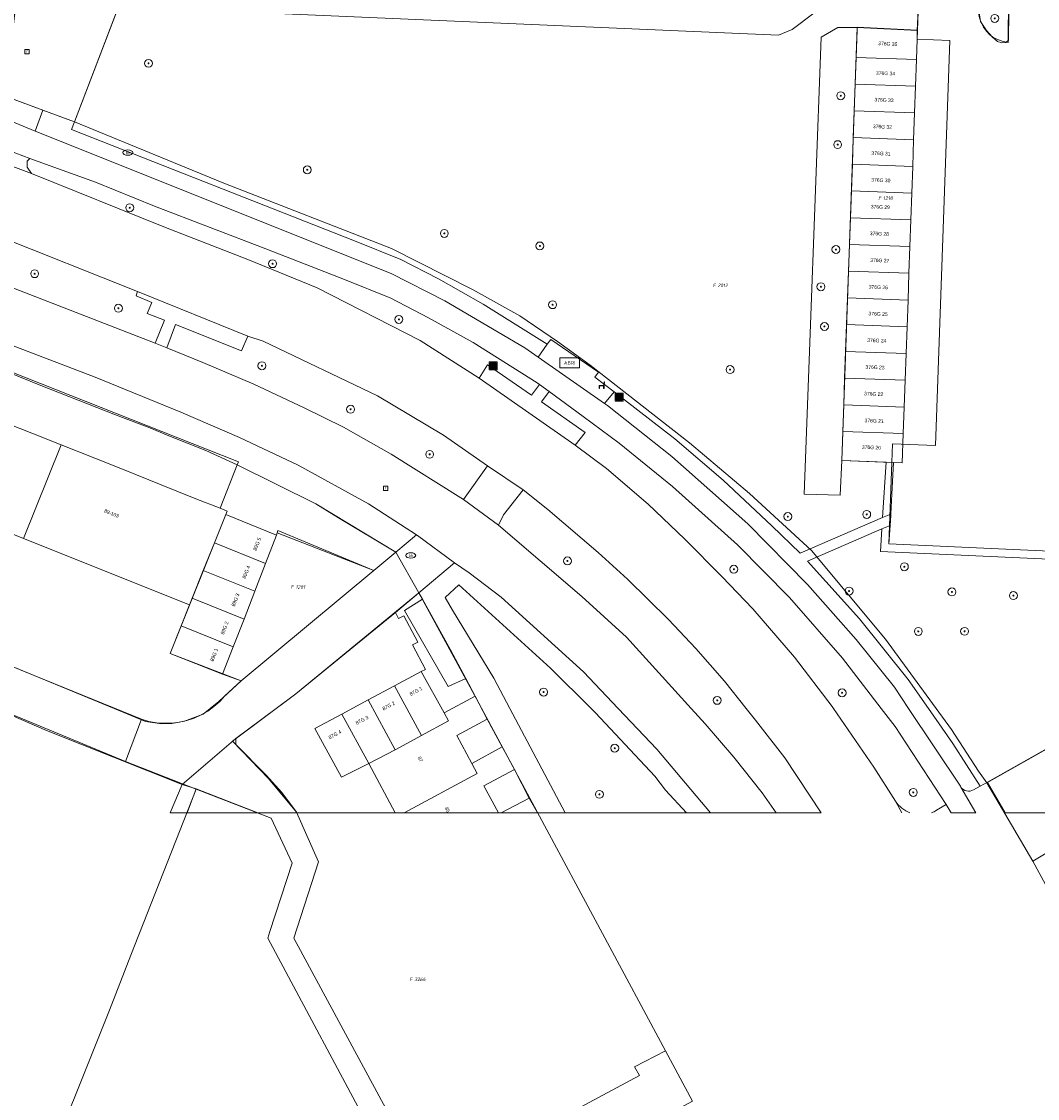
# Model space of a CAD drawing. Header units: metres. Extents: x 207466 to 209466, y 475780 to 477780.
# Tile 76 of 189: x 208528 to 208631, y 476161 to 476269. Entities that reach past the tile are written whole.
import ezdxf
from ezdxf.enums import TextEntityAlignment as Align

# ---------------------------------------------------------------- set-up
doc = ezdxf.new("R2010")
doc.units = ezdxf.units.M
doc.layers.get('0').update_dxf_attribs({"color": 253, "linetype": 'CONTINUOUS'})
for name, color, linetype, lineweight, true_color in [('B-RO-GR-BEPLANTING_CULTUUR_BODEMBEDEKKER-GV', 7, 'CONTINUOUS', 0, 0x6d8a47), ('B-RO-GR-BEPLANTING_CULTUUR_HEESTERS-GV', 7, 'CONTINUOUS', 0, 0x6d8a47), ('B-RO-GR-BOOM-S', 7, 'CONTINUOUS', 0, 0x6d8a47), ('B-RO-KL-WATER_BRANDLEIDING_PUT-S', 7, 'CONTINUOUS', 0, 0x478c9a), ('B-RO-OG-BEBOUWING-GV', 7, 'CONTINUOUS', 0, 0xa50000)]:
    doc.layers.add(name, color=color, linetype=linetype, lineweight=lineweight, true_color=true_color)
for name, color, linetype, lineweight in [('B-RO-IE-MEUBILAIR_WEGMEUBILAIR-S', 253, 'CONTINUOUS', 0), ('B-RO-OG-BEBOUWING-T18', 7, 'CONTINUOUS', 0), ('B-RO-OG-TERREIN_CULTUURSCHEIDING-GV', 253, 'CONTINUOUS', 0), ('B-RO-OG-TERREIN_ERF-GV', 253, 'CONTINUOUS', 0), ('B-RO-RI-GWA_RIOOLPUT-S', 253, 'CONTINUOUS', 0), ('B-RO-VH-VERHARDING_ASFALT-GV', 253, 'CONTINUOUS', 0), ('B-RO-VH-VERHARDING_BETONSTRAATSTEEN-GV', 253, 'CONTINUOUS', 0), ('B-RO-VH-VERHARDING_OPEN-GV', 253, 'CONTINUOUS', 0), ('B-RO-VH-VERHARDING_TEGEL-GV', 253, 'CONTINUOUS', 0), ('B-WE-KG-GRENS_PERCEEL-GV', 150, 'CONTINUOUS', 18), ('B-WE-KG-GRENS_PERCEEL-S', 150, 'CONTINUOUS', 25)]:
    doc.layers.add(name, color=color, linetype=linetype, lineweight=lineweight)
doc.styles.add('NLCS-ISO', font='NLCS-ISO.ttf')
doc.styles.add('NLCS-ISO-M200-T18', font='NLCS-ISO.ttf', dxfattribs={"height": 1.8})

# ---------------------------------------------------------------- blocks, each defined once
blk = doc.blocks.new('SIE-WEG_AFVALBAK-SO1')
at = {"linetype": 'Continuous'}
blk.add_hatch(color=0, dxfattribs=at).paths.add_polyline_path([(-1.5, -1.5), (1.5, -1.5), (1.5, 1.5), (-1.5, 1.5)])
at = {"color": 0, "linetype": 'ByBlock', "lineweight": -2, "flags": 128}
for points in [[(-2, -2), (2, -2), (2, 2), (-2, 2), (-2, -2)], [(-1.5, -1.5), (1.5, -1.5), (1.5, 1.5), (-1.5, 1.5), (-1.5, -1.5)]]:
    blk.add_lwpolyline(points, dxfattribs=at)
blk = doc.blocks.new('SKL-WATER_BRANDKRAAN_BRANDPUT-SO1')
at = {"color": 0, "linetype": 'ByBlock', "lineweight": -2}
blk.add_ellipse((0, 0), major_axis=(2.5, 0), ratio=0.54, dxfattribs=at)
at = {"color": 0, "linetype": 'ByBlock', "lineweight": -2, "insert": (0.1554, 0), "char_height": 1.5, "attachment_point": 5, "line_spacing_factor": 0.8, "style": 'NLCS-ISO'}
blk.add_mtext('{\\C0;bk}', dxfattribs=at)
blk = doc.blocks.new('SRI-PUT_INSPECTIEPUT_RIOOLPUT-SO1')
at = {"color": 0, "linetype": 'ByBlock', "lineweight": -2, "flags": 128}
blk.add_lwpolyline([(-1.125, -1.125), (1.125, -1.125), (1.125, 1.125), (-1.125, 1.125), (-1.125, -1.125)], dxfattribs=at)
at = {"color": 0, "linetype": 'ByBlock', "lineweight": -2, "insert": (0, 0.2828), "char_height": 1.5, "attachment_point": 5, "line_spacing_factor": 0.8, "style": 'NLCS-ISO'}
blk.add_mtext('{\\C0;r}', dxfattribs=at)
blk = doc.blocks.new('SIE-WEG_ZITBANK-SO1')
at = {"color": 0, "linetype": 'ByBlock', "lineweight": -2, "flags": 128}
blk.add_lwpolyline([(-0.9125, -1.6313), (-0.9125, -0.2), (1.0875, -0.2), (1.0875, -1.6313), (1.2875, -1.6313), (1.2875, -0.2125), (1.5361, 1.7765), (1.3346, 1.7765), (1.1125, 0), (-1.1125, 0), (-1.1125, -1.6313), (-0.9125, -1.6313)], dxfattribs=at)
blk = doc.blocks.new('SIE-WEG_ABRI-SO1')
at = {"lineweight": -2, "flags": 128}
blk.add_lwpolyline([(-5, -2.5), (5, -2.5), (5, 2.5), (-5, 2.5), (-5, -2.5)], dxfattribs=at)
at = {"lineweight": -2, "insert": (0, 0), "char_height": 1.8, "attachment_point": 5, "line_spacing_factor": 0.8, "style": 'NLCS-ISO'}
blk.add_mtext('{\\C256;ABRI}', dxfattribs=at)
blk = doc.blocks.new('SGR-BOOM_01-SO1')
at = {"linetype": 'Continuous'}
h = blk.add_hatch(color=0, dxfattribs=at)
edge = h.paths.add_edge_path()
edge.add_arc((0, 0), 0.25, 0, 360)
at = {"color": 0, "linetype": 'ByBlock', "lineweight": -2}
for radius in [2, 0.25]:
    blk.add_circle((0, 0), radius, dxfattribs=at)
blk = doc.blocks.new('SKG-PERCEELNUMMER-SO')
at = {"style": 'NLCS-ISO', "oblique": 10, "flags": 1}
blk.add_attdef('GEMEENTECODE', text='', height=1.8, dxfattribs=at).set_placement((0, 2.55), align=Align.MIDDLE_CENTER)
at = {"style": 'NLCS-ISO', "oblique": 10}
blk.add_attdef('SECTIE', text='', height=1.8, dxfattribs=at).set_placement((-0.5, 0), align=Align.MIDDLE_RIGHT)
blk.add_attdef('PERCEELNUMMER', text='', height=1.8, dxfattribs=at).set_placement((0.5, 0), align=Align.MIDDLE_LEFT)

msp = doc.modelspace()

# ---------------------------------------------------------------- linework, layer by layer
at = {"layer": 'B-RO-GR-BEPLANTING_CULTUUR_BODEMBEDEKKER-GV', "flags": 128}
for points in [[(208550.11, 476224.67), (208548.38, 476220.29), (208549.09, 476220.01), (208548.95, 476219.66), (208554.09, 476217.59), (208554.15, 476217.83), (208563.89, 476214.02), (208566.12, 476215.86), (208558.04, 476220.73), (208550.11, 476224.67)], [(208568.81, 476211.1), (208568.44, 476211.77), (208566.08, 476209.77), (208566.41, 476209.15), (208566.93, 476209.44), (208568.33, 476206.79), (208567.81, 476206.49), (208569.12, 476204.03), (208568.68, 476203.8), (208571, 476199.63), (208574.14, 476201.31), (208573.18, 476203.11), (208571.42, 476202.3), (208567, 476209.97), (208568.81, 476211.1)], [(208583.23, 476189.55), (208595.47, 476189.55), (208593.35, 476191.83), (208592.26, 476193.24), (208586.27, 476199.64), (208585.83, 476200.08), (208581.73, 476204.15), (208572.49, 476212.56), (208571.11, 476211.29), (208571.84, 476210.02), (208576, 476203.14), (208577.63, 476200.08), (208583.23, 476189.55)]]:
    msp.add_lwpolyline(points, dxfattribs=at)
at = {"layer": 'B-RO-GR-BEPLANTING_CULTUUR_HEESTERS-GV', "flags": 128}
for points in [[(208604.75, 476268.06), (208606.12, 476268.63), (208612.83, 476273.71), (208608.44, 476273.9), (208608.29, 476273.9), (208603.11, 476274.12), (208597.79, 476274.35), (208592.46, 476274.57), (208587.14, 476274.8), (208581.81, 476275.02), (208576.48, 476275.25), (208571.16, 476275.47), (208565.83, 476275.7), (208560.51, 476275.92), (208555.18, 476276.15), (208549.86, 476276.37), (208544.53, 476276.6), (208540.66, 476276.76), (208540.36, 476276.78), (208540.11, 476270.87), (208604.75, 476268.06)], [(208611.13, 476225.13), (208611.23, 476228.04), (208611.33, 476230.74), (208611.42, 476233.44), (208611.52, 476236.14), (208611.62, 476238.84), (208611.71, 476241.54), (208611.81, 476244.23), (208611.91, 476246.93), (208612.01, 476249.63), (208612.1, 476252.33), (208612.2, 476255.03), (208612.3, 476257.72), (208612.39, 476260.42), (208612.49, 476263.12), (208612.58, 476265.82), (208612.68, 476268.58), (208612.69, 476268.85), (208610.73, 476268.85), (208609.05, 476267.87), (208607.9, 476237.02), (208607.33, 476221.73), (208610.97, 476221.61), (208611.13, 476225.13)], [(208615.25, 476219.35), (208616.08, 476219.71), (208616.2, 476221.72), (208616.34, 476224.91), (208615.6, 476224.94), (208615.25, 476219.35)], [(208649.44, 476220.35), (208649.12, 476220.43), (208648.64, 476220.36), (208648.35, 476215.22), (208615.89, 476216.7), (208615.98, 476218.1), (208616.01, 476218.56), (208615.18, 476218.21), (208615.04, 476215.94), (208649.11, 476214.38), (208649.44, 476220.35)], [(208568.81, 476211.1), (208567, 476209.97), (208571.42, 476202.3), (208573.18, 476203.11), (208571.65, 476206.01), (208568.81, 476211.1)]]:
    msp.add_lwpolyline(points, dxfattribs=at)
at = {"layer": 'B-RO-OG-BEBOUWING-GV', "flags": 128}
for points in [[(208618.74, 476267.66), (208618.77, 476268.53), (208612.69, 476268.85), (208612.68, 476268.58), (208612.58, 476265.82), (208618.67, 476265.6), (208618.74, 476267.66)], [(208618.67, 476265.6), (208612.58, 476265.82), (208612.49, 476263.12), (208618.57, 476262.9), (208618.67, 476265.6)], [(208618.57, 476262.9), (208612.49, 476263.12), (208612.39, 476260.42), (208618.48, 476260.21), (208618.57, 476262.9)], [(208618.48, 476260.21), (208612.39, 476260.42), (208612.3, 476257.72), (208618.38, 476257.51), (208618.48, 476260.21)], [(208618.38, 476257.51), (208612.3, 476257.72), (208612.2, 476255.03), (208618.29, 476254.81), (208618.38, 476257.51)], [(208618.29, 476254.81), (208612.2, 476255.03), (208612.1, 476252.33), (208618.19, 476252.11), (208618.29, 476254.81)], [(208618.19, 476252.11), (208612.1, 476252.33), (208612.01, 476249.63), (208618.1, 476249.41), (208618.19, 476252.11)], [(208618.1, 476249.41), (208612.01, 476249.63), (208611.91, 476246.93), (208618.01, 476246.71), (208618.1, 476249.41)], [(208618.01, 476246.71), (208611.91, 476246.93), (208611.81, 476244.23), (208617.91, 476244.02), (208618.01, 476246.71)], [(208617.91, 476244.02), (208611.81, 476244.23), (208611.71, 476241.54), (208617.82, 476241.32), (208617.91, 476244.02)], [(208617.82, 476241.32), (208611.71, 476241.54), (208611.62, 476238.84), (208617.72, 476238.62), (208617.82, 476241.32)], [(208617.72, 476238.62), (208611.62, 476238.84), (208611.52, 476236.14), (208617.63, 476235.92), (208617.72, 476238.62)], [(208617.63, 476235.92), (208611.52, 476236.14), (208611.42, 476233.44), (208617.53, 476233.22), (208617.63, 476235.92)], [(208526.84, 476228.89), (208523, 476230.43), (208519.14, 476231.97), (208516.41, 476233.06), (208515.57, 476233.39), (208511.79, 476223.93), (208528.55, 476217.24), (208532.33, 476226.7), (208529.38, 476227.88), (208526.84, 476228.89)], [(208617.53, 476233.22), (208611.42, 476233.44), (208611.33, 476230.74), (208617.44, 476230.52), (208617.53, 476233.22)], [(208617.44, 476230.52), (208611.33, 476230.74), (208611.23, 476228.04), (208617.34, 476227.83), (208617.44, 476230.52)], [(208611.13, 476225.13), (208615.6, 476224.94), (208616.34, 476224.91), (208617.24, 476224.87), (208617.34, 476227.83), (208611.23, 476228.04), (208611.13, 476225.13)], [(208545.95, 476221.26), (208542.43, 476222.67), (208538.52, 476224.23), (208535.75, 476225.34), (208532.33, 476226.7), (208528.55, 476217.24), (208545.31, 476210.55), (208545.57, 476211.21), (208546.69, 476214), (208547.81, 476216.8), (208548.95, 476219.66), (208549.09, 476220.01), (208548.38, 476220.29), (208545.95, 476221.26)], [(208554.09, 476217.59), (208548.95, 476219.66), (208547.81, 476216.8), (208552.97, 476214.71), (208554.09, 476217.59)], [(208552.97, 476214.71), (208547.81, 476216.8), (208546.69, 476214), (208551.89, 476211.91), (208552.97, 476214.71)], [(208551.89, 476211.91), (208546.69, 476214), (208545.57, 476211.21), (208550.8, 476209.1), (208551.89, 476211.91)], [(208550.8, 476209.1), (208545.57, 476211.21), (208545.31, 476210.55), (208544.46, 476208.41), (208549.71, 476206.29), (208550.8, 476209.1)], [(208549.71, 476206.29), (208544.46, 476208.41), (208543.35, 476205.62), (208548.64, 476203.55), (208549.71, 476206.29)], [(208568.68, 476203.8), (208565.99, 476202.35), (208568.7, 476197.35), (208571.44, 476198.82), (208571, 476199.63), (208568.68, 476203.8)], [(208565.99, 476202.35), (208563.33, 476200.94), (208566.05, 476195.92), (208568.7, 476197.35), (208565.99, 476202.35)], [(208563.33, 476200.94), (208560.68, 476199.52), (208563.41, 476194.51), (208566.05, 476195.92), (208563.33, 476200.94)], [(208566.07, 476189.55), (208566.97, 476189.55), (208574.34, 476193.51), (208573.8, 476194.52), (208572.28, 476197.35), (208575.33, 476199), (208574.14, 476201.31), (208571, 476199.63), (208571.44, 476198.82), (208568.7, 476197.35), (208566.05, 476195.92), (208563.41, 476194.51), (208566.07, 476189.55)], [(208560.68, 476199.52), (208557.96, 476198.06), (208560.63, 476193.14), (208563.41, 476194.51), (208560.68, 476199.52)], [(208566.97, 476189.55), (208576.47, 476189.55), (208575.01, 476192.27), (208578.1, 476193.93), (208577.42, 476195.16), (208576.85, 476196.21), (208573.8, 476194.52), (208574.34, 476193.51), (208566.97, 476189.55)], [(208576.75, 476189.55), (208580.41, 476189.55), (208580.12, 476190.08), (208579.59, 476191.04), (208576.75, 476189.55)]]:
    msp.add_lwpolyline(points, dxfattribs=at)
at = {"layer": 'B-RO-OG-TERREIN_CULTUURSCHEIDING-GV', "flags": 128}
for points in [[(208540.36, 476276.78), (208537.34, 476268.81), (208533.69, 476259.32), (208533.39, 476258.54), (208561.96, 476247.31), (208566.63, 476245.41), (208570.43, 476243.45), (208574.94, 476240.92), (208581.4, 476236.86)], [(208612.83, 476273.71), (208606.12, 476268.63), (208604.75, 476268.06), (208540.11, 476270.87)], [(208581.4, 476236.86), (208581.76, 476237.33), (208586.57, 476234.04), (208586.22, 476233.53), (208588.15, 476232.04), (208594.28, 476227.32), (208599.17, 476223.13), (208604.09, 476218.53), (208606.92, 476215.75), (208615.25, 476219.35), (208615.6, 476224.94), (208611.13, 476225.13), (208610.97, 476221.61), (208607.33, 476221.73), (208607.9, 476237.02), (208609.05, 476267.87), (208610.73, 476268.85), (208612.69, 476268.85), (208618.77, 476268.53), (208618.89, 476271.38)], [(208628.02, 476271.52), (208628.2, 476271.98), (208625.67, 476272.05), (208624.87, 476272.07), (208624.85, 476271.81), (208624.87, 476271.21), (208625.13, 476269.44), (208625.73, 476268.52), (208626.31, 476267.89), (208626.85, 476267.44), (208627.3, 476267.29), (208627.69, 476267.31), (208627.96, 476267.57), (208627.97, 476268.13), (208628.02, 476271.52)], [(208529.18, 476255.62), (208528.92, 476255.34), (208528.91, 476254.75), (208529.35, 476254.08), (208542.71, 476248.7), (208551.19, 476245.43), (208558.18, 476242.54), (208568.57, 476237.25), (208574.52, 476233.42), (208575.37, 476234.79), (208579.83, 476231.72), (208580.61, 476232.79), (208580.38, 476232.96), (208573.92, 476237.02), (208569.41, 476239.54), (208565.61, 476241.51), (208560.94, 476243.41), (208552.99, 476246.49), (208541.78, 476250.81), (208535.82, 476253.23), (208529.18, 476255.62)], [(208525.64, 476247.9), (208524.05, 476243.88), (208541.82, 476236.97), (208542.76, 476239.3), (208541.04, 476239.95), (208541.5, 476241.07), (208539.92, 476241.73), (208540.04, 476242.18), (208525.64, 476247.9)], [(208552.73, 476237.17), (208551.2, 476237.68), (208550.56, 476236.19), (208543.87, 476238.85), (208543.01, 476236.49), (208546.64, 476235.03), (208551.79, 476232.81), (208556.86, 476230.45), (208560.84, 476228.48), (208565.65, 476225.75), (208572.97, 476221.18), (208575.39, 476224.59), (208570.93, 476227.68), (208564.26, 476231.65), (208552.73, 476237.17)], [(208585.04, 476229.56), (208581.6, 476232.07), (208580.84, 476231.03), (208585.24, 476227.94), (208584.23, 476226.66), (208587.4, 476224.31), (208591.58, 476220.71), (208595.28, 476217.17), (208599.02, 476213.42), (208602.15, 476210.14), (208606.35, 476205.26), (208610.17, 476200.28), (208610.31, 476200.08), (208614.36, 476194.16), (208616.56, 476190.71)], [(208620.7, 476189.8), (208621.68, 476190.39), (208616.51, 476198.25), (208615.11, 476200.08), (208611.22, 476205.16), (208605.87, 476211.29), (208600.62, 476216.59), (208594.05, 476222.48), (208588.66, 476226.88), (208585.04, 476229.56)], [(208604.51, 476189.55), (208609.04, 476189.55), (208605.39, 476195.09), (208602.44, 476198.91), (208601.5, 476200.08), (208599.29, 476202.84), (208596.41, 476206.12), (208593.64, 476209.07), (208589.5, 476213.12), (208586.55, 476215.84), (208581.47, 476220.18), (208578.99, 476222.14), (208576.98, 476219.62), (208576.5, 476218.6), (208584.9, 476211.38), (208589.4, 476207.28), (208595.94, 476200.08), (208597.35, 476198.52), (208600.23, 476195.16), (208603.09, 476191.56), (208604.51, 476189.55)], [(208654.2, 476214.21), (208654.17, 476214.88), (208654.07, 476216.31), (208653.34, 476217.7), (208652.2, 476219), (208650.84, 476219.81), (208649.95, 476220.23), (208649.44, 476220.35), (208649.11, 476214.38), (208615.04, 476215.94), (208615.18, 476218.21), (208607.69, 476214.96), (208612.92, 476209.13), (208617.85, 476202.99), (208619.88, 476200.08), (208622.36, 476196.53), (208625.1, 476192.23), (208625.84, 476192.63), (208651.17, 476206.94), (208652.53, 476208.25), (208653.48, 476209.97), (208653.93, 476211.98), (208654.2, 476214.21)]]:
    msp.add_lwpolyline(points, dxfattribs=at)
at = {"layer": 'B-RO-OG-TERREIN_CULTUURSCHEIDING-GV'}
for start, end in [(213.353, 248.859), (291.141, 301.8597)]:
    msp.add_arc((208619.1, 476192.37), 3.03, start, end, dxfattribs=at)
at = {"layer": 'B-RO-OG-TERREIN_ERF-GV', "flags": 128}
for points in [[(208527.67, 476270.7), (208527.34, 476267.19), (208526.55, 476264.71), (208525.49, 476262.33), (208530.5, 476260.49), (208533.69, 476259.32), (208537.34, 476268.81), (208540.36, 476276.78)], [(208618.89, 476271.38), (208618.77, 476268.53), (208618.74, 476267.66), (208618.67, 476265.6), (208618.57, 476262.9), (208618.48, 476260.21), (208618.38, 476257.51), (208618.29, 476254.81), (208618.19, 476252.11), (208618.1, 476249.41), (208618.01, 476246.71), (208617.91, 476244.02), (208617.82, 476241.32), (208617.72, 476238.62), (208617.63, 476235.92), (208617.53, 476233.22), (208617.44, 476230.52), (208617.34, 476227.83), (208617.24, 476224.87), (208616.34, 476224.91), (208616.2, 476221.72), (208616.08, 476219.71), (208616.07, 476219.57), (208616.01, 476218.56), (208615.98, 476218.1), (208615.89, 476216.7), (208648.35, 476215.22)], [(208628.02, 476271.52), (208627.97, 476268.13), (208627.96, 476267.57), (208627.69, 476267.31), (208627.3, 476267.29), (208626.85, 476267.44), (208626.31, 476267.89), (208625.73, 476268.52), (208625.13, 476269.44), (208624.87, 476271.21)], [(208526.84, 476228.89), (208529.38, 476227.88), (208532.33, 476226.7), (208535.75, 476225.34), (208538.52, 476224.23), (208542.43, 476222.67), (208545.95, 476221.26), (208548.38, 476220.29), (208550.11, 476224.67), (208546.94, 476226.12), (208543.38, 476227.55), (208541.28, 476228.41), (208537.82, 476229.72), (208530.28, 476232.69), (208526.89, 476234.07)], [(208528.55, 476217.24), (208511.79, 476223.93)], [(208505.95, 476213.16), (208537.71, 476200.08), (208540.86, 476198.78), (208542.49, 476198.54), (208543.53, 476198.56), (208544.79, 476198.81), (208546.69, 476199.51), (208547.38, 476200.08), (208548.25, 476200.8), (208550.53, 476202.86), (208548.64, 476203.55), (208543.35, 476205.62), (208544.46, 476208.41), (208545.31, 476210.55), (208528.55, 476217.24)], [(208563.89, 476214.02), (208554.15, 476217.83), (208554.09, 476217.59), (208552.97, 476214.71), (208551.89, 476211.91), (208550.8, 476209.1), (208549.71, 476206.29), (208548.64, 476203.55), (208550.53, 476202.86), (208563.89, 476214.02)], [(208556.12, 476189.55), (208566.07, 476189.55), (208563.41, 476194.51), (208560.63, 476193.14), (208557.96, 476198.06), (208560.68, 476199.52), (208563.33, 476200.94), (208565.99, 476202.35), (208568.68, 476203.8), (208569.12, 476204.03), (208567.81, 476206.49), (208568.33, 476206.79), (208566.93, 476209.44), (208566.41, 476209.15), (208566.08, 476209.77), (208556.04, 476201.55), (208554.06, 476200.08), (208549.98, 476197.04), (208549.99, 476196.43), (208553.05, 476193.34), (208554.61, 476191.58), (208556.1, 476189.6), (208556.12, 476189.55)], [(208651.17, 476206.94), (208625.84, 476192.63), (208625.85, 476192.61), (208627.62, 476189.55)], [(208543.36, 476189.55), (208544.55, 476192.41), (208530.87, 476197.85), (208525.71, 476200.08), (208522.19, 476201.59), (208521.21, 476202.02), (208520.2, 476201.88), (208519.15, 476200.81), (208518.86, 476200.08), (208514.67, 476189.55)], [(208575.33, 476199), (208572.28, 476197.35), (208573.8, 476194.52), (208576.85, 476196.21), (208575.33, 476199)], [(208576.47, 476189.55), (208576.75, 476189.55), (208579.59, 476191.04), (208578.1, 476193.93), (208575.01, 476192.27), (208576.47, 476189.55)], [(208545.05, 476189.55), (208552.2, 476189.55), (208545.97, 476191.96), (208545.05, 476189.55)], [(208627.62, 476189.55), (208638.87, 476189.55)]]:
    msp.add_lwpolyline(points, dxfattribs=at)
at = {"layer": 'B-RO-VH-VERHARDING_ASFALT-GV', "flags": 128}
for points in [[(208529.35, 476254.08), (208522.26, 476256.75), (208519.57, 476250.31), (208522.55, 476249.12), (208525.49, 476247.96), (208525.64, 476247.9), (208540.04, 476242.18), (208551.2, 476237.68), (208552.73, 476237.17), (208564.26, 476231.65), (208570.93, 476227.68), (208575.39, 476224.59), (208578.99, 476222.14), (208581.47, 476220.18), (208586.55, 476215.84), (208589.5, 476213.12), (208593.64, 476209.07), (208596.41, 476206.12), (208599.29, 476202.84), (208601.5, 476200.08), (208602.44, 476198.91), (208605.39, 476195.09), (208609.04, 476189.55)], [(208617.21, 476189.55), (208616.56, 476190.71), (208614.36, 476194.16), (208610.31, 476200.08), (208610.17, 476200.28), (208606.35, 476205.26), (208602.15, 476210.14), (208599.02, 476213.42), (208595.28, 476217.17), (208591.58, 476220.71), (208587.4, 476224.31), (208584.23, 476226.66), (208574.52, 476233.42), (208568.57, 476237.25), (208558.18, 476242.54), (208551.19, 476245.43), (208542.71, 476248.7), (208529.35, 476254.08)]]:
    msp.add_lwpolyline(points, dxfattribs=at)
at = {"layer": 'B-RO-VH-VERHARDING_BETONSTRAATSTEEN-GV', "flags": 128}
for points in [[(208525.49, 476262.33), (208525.32, 476261.95), (208524.69, 476260.47), (208529.73, 476258.38), (208530.5, 476260.49), (208525.49, 476262.33)], [(208521.74, 476256.95), (208522.26, 476256.75), (208529.35, 476254.08), (208528.91, 476254.75), (208528.92, 476255.34), (208529.18, 476255.62), (208523.49, 476257.77)], [(208597.89, 476189.55), (208604.51, 476189.55), (208603.09, 476191.56), (208600.23, 476195.16), (208597.35, 476198.52), (208595.94, 476200.08), (208589.4, 476207.28), (208584.9, 476211.38), (208576.5, 476218.6), (208572.97, 476221.18), (208565.65, 476225.75), (208560.84, 476228.48), (208556.86, 476230.45), (208551.79, 476232.81), (208546.64, 476235.03), (208543.01, 476236.49), (208542.67, 476236.62), (208541.83, 476236.96), (208541.82, 476236.97), (208524.05, 476243.88)], [(208526.62, 476237.02), (208535.78, 476233.52), (208544.43, 476229.99), (208550.36, 476227.44), (208556.28, 476224.65), (208563.36, 476220.75), (208568.22, 476217.61), (208568.31, 476217.55), (208572.04, 476214.79), (208573.51, 476213.78), (208576.77, 476211.31), (208585.07, 476203.77), (208588.57, 476200.08), (208592.48, 476195.96), (208597.89, 476189.55)], [(208623.15, 476192.14), (208624.65, 476189.55)], [(208625.85, 476192.61), (208625.84, 476192.63), (208625.1, 476192.23), (208624.43, 476191.87)], [(208627.62, 476189.55), (208625.85, 476192.61)], [(208616.56, 476190.71), (208617.21, 476189.55)], [(208621.68, 476190.39), (208620.7, 476189.8)], [(208622.17, 476189.55), (208621.68, 476190.39)]]:
    msp.add_lwpolyline(points, dxfattribs=at)
at = {"layer": 'B-RO-VH-VERHARDING_BETONSTRAATSTEEN-GV'}
for centre, radius, start, end in [((208623.93, 476192.65), 0.923, 212.8645, 303.0378), ((208619.1, 476192.37), 3.03, 213.353, 248.859), ((208619.1, 476192.37), 3.03, 291.141, 301.8597)]:
    msp.add_arc(centre, radius, start, end, dxfattribs=at)
at = {"layer": 'B-RO-VH-VERHARDING_OPEN-GV', "flags": 128}
msp.add_lwpolyline([(208581.6, 476232.07), (208580.61, 476232.79), (208579.83, 476231.72), (208575.37, 476234.79), (208574.52, 476233.42), (208584.23, 476226.66), (208585.24, 476227.94), (208580.84, 476231.03), (208581.6, 476232.07)], dxfattribs=at)
at = {"layer": 'B-RO-VH-VERHARDING_TEGEL-GV', "flags": 128}
for points in [[(208533.39, 476258.54), (208533.69, 476259.32), (208530.5, 476260.49), (208529.73, 476258.38), (208565.64, 476243.99), (208571.08, 476241.24), (208579.14, 476236.48), (208580.49, 476235.54), (208581.4, 476236.86), (208574.94, 476240.92), (208570.43, 476243.45), (208566.63, 476245.41), (208561.96, 476247.31), (208533.39, 476258.54)], [(208622.17, 476189.55), (208624.65, 476189.55), (208623.15, 476192.14), (208623.11, 476192.23), (208617.88, 476200.08), (208616.46, 476202.22), (208612.57, 476207.06), (208607.68, 476212.61), (208601.66, 476218.72), (208593.99, 476225.51), (208587.48, 476230.66), (208587.19, 476230.86), (208580.49, 476235.54), (208579.14, 476236.48), (208571.08, 476241.24), (208565.64, 476243.99), (208529.73, 476258.38), (208524.69, 476260.47)], [(208523.49, 476257.77), (208529.18, 476255.62), (208535.82, 476253.23), (208541.78, 476250.81), (208552.99, 476246.49), (208560.94, 476243.41), (208565.61, 476241.51), (208569.41, 476239.54), (208573.92, 476237.02), (208580.38, 476232.96), (208580.61, 476232.79), (208581.6, 476232.07), (208585.04, 476229.56), (208588.66, 476226.88), (208594.05, 476222.48), (208600.62, 476216.59), (208605.87, 476211.29), (208611.22, 476205.16), (208615.11, 476200.08), (208616.51, 476198.25), (208621.68, 476190.39), (208622.17, 476189.55)], [(208551.2, 476237.68), (208540.04, 476242.18), (208539.92, 476241.73), (208541.5, 476241.07), (208541.04, 476239.95), (208542.76, 476239.3), (208541.82, 476236.97), (208541.83, 476236.96), (208542.67, 476236.62), (208543.01, 476236.49), (208543.87, 476238.85), (208550.56, 476236.19), (208551.2, 476237.68)], [(208515.85, 476241.36), (208514.84, 476238.95), (208514.96, 476238.9), (208517.2, 476238), (208518.22, 476237.59), (208521.45, 476236.3), (208524.82, 476234.97), (208526.89, 476234.07), (208530.28, 476232.69), (208537.82, 476229.72), (208541.28, 476228.41), (208543.38, 476227.55), (208546.94, 476226.12), (208550.11, 476224.67), (208558.04, 476220.73), (208566.12, 476215.86), (208568.22, 476217.61), (208563.36, 476220.75), (208556.28, 476224.65), (208550.36, 476227.44), (208544.43, 476229.99), (208535.78, 476233.52), (208526.62, 476237.02), (208515.85, 476241.36)], [(208581.4, 476236.86), (208580.49, 476235.54), (208587.19, 476230.86), (208588.15, 476232.04), (208586.22, 476233.53), (208586.57, 476234.04), (208581.76, 476237.33), (208581.4, 476236.86)], [(208619.88, 476200.08), (208617.85, 476202.99), (208612.92, 476209.13), (208607.69, 476214.96), (208615.18, 476218.21), (208616.01, 476218.56), (208616.07, 476219.57), (208616.08, 476219.71), (208615.25, 476219.35), (208606.92, 476215.75), (208604.09, 476218.53), (208599.17, 476223.13), (208594.28, 476227.32), (208588.15, 476232.04), (208587.19, 476230.86), (208587.48, 476230.66), (208593.99, 476225.51), (208601.66, 476218.72), (208607.68, 476212.61), (208612.57, 476207.06), (208616.46, 476202.22), (208617.88, 476200.08), (208623.11, 476192.23), (208623.15, 476192.14)], [(208578.99, 476222.14), (208575.39, 476224.59), (208572.97, 476221.18), (208576.5, 476218.6), (208576.98, 476219.62), (208578.99, 476222.14)], [(208525.71, 476200.08), (208530.87, 476197.85), (208544.55, 476192.41), (208549.98, 476197.04), (208554.06, 476200.08), (208556.04, 476201.55), (208566.08, 476209.77), (208568.44, 476211.77), (208572.04, 476214.79), (208568.31, 476217.55), (208568.22, 476217.61), (208566.12, 476215.86), (208563.89, 476214.02), (208550.53, 476202.86), (208548.25, 476200.8), (208547.38, 476200.08), (208546.69, 476199.51), (208544.79, 476198.81), (208543.53, 476198.56), (208542.49, 476198.54), (208540.86, 476198.78), (208537.71, 476200.08), (208505.95, 476213.16)], [(208595.47, 476189.55), (208597.89, 476189.55), (208592.48, 476195.96), (208588.57, 476200.08), (208585.07, 476203.77), (208576.77, 476211.31), (208573.51, 476213.78), (208572.04, 476214.79), (208568.44, 476211.77), (208568.81, 476211.1), (208571.65, 476206.01), (208573.18, 476203.11), (208574.14, 476201.31), (208575.33, 476199), (208576.85, 476196.21), (208577.42, 476195.16), (208578.1, 476193.93), (208579.59, 476191.04), (208580.12, 476190.08), (208580.41, 476189.55), (208580.41, 476189.55), (208583.23, 476189.55), (208577.63, 476200.08), (208576, 476203.14), (208571.84, 476210.02), (208571.11, 476211.29), (208572.49, 476212.56), (208581.73, 476204.15), (208585.83, 476200.08), (208586.27, 476199.64), (208592.26, 476193.24), (208593.35, 476191.83), (208595.47, 476189.55)], [(208624.43, 476191.87), (208625.1, 476192.23), (208622.36, 476196.53), (208619.88, 476200.08)], [(208552.2, 476189.55), (208556.12, 476189.55), (208556.1, 476189.6), (208554.61, 476191.58), (208553.05, 476193.34), (208549.99, 476196.43), (208549.98, 476197.04), (208544.55, 476192.41), (208545.97, 476191.96), (208552.2, 476189.55)], [(208543.36, 476189.55), (208545.05, 476189.55), (208545.97, 476191.96), (208544.55, 476192.41), (208543.36, 476189.55)]]:
    msp.add_lwpolyline(points, dxfattribs=at)
at = {"layer": 'B-RO-VH-VERHARDING_TEGEL-GV'}
msp.add_arc((208623.93, 476192.65), 0.923, 212.8645, 303.0378, dxfattribs=at)
at = {"layer": 'B-WE-KG-GRENS_PERCEEL-GV'}
for points in [[(208527.72, 476270.85), (208527.45, 476268.29), (208527.18, 476266.51), (208525.47, 476262.34), (208532.96, 476259.59), (208533.68, 476259.32), (208540.36, 476276.78)], [(208540.36, 476276.78), (208533.68, 476259.32), (208548.76, 476253.11), (208565.68, 476246.54), (208573.87, 476242.38), (208578.63, 476239.73), (208582.43, 476237.15), (208585.75, 476234.73), (208595.77, 476226.89), (208601.83, 476221.78), (208608.09, 476216.04), (208615.56, 476207.07), (208622.21, 476197.97), (208624.94, 476193.74), (208625.76, 476192.58), (208649.95, 476206.25)], [(208648.35, 476215.22), (208615.89, 476216.7), (208616.2, 476224.92), (208611.13, 476225.13), (208612.7, 476268.88), (208618.76, 476268.56), (208618.95, 476272.59)], [(208663.15, 476270.94), (208627.97, 476271.97), (208627.92, 476267.33), (208627.42, 476267.41), (208626.94, 476267.58), (208626.49, 476267.81), (208626.08, 476268.11), (208625.73, 476268.47), (208625.43, 476268.88), (208625.2, 476269.33), (208625.03, 476269.81), (208624.95, 476270.31), (208624.94, 476270.81), (208624.94, 476272.34), (208618.95, 476272.59), (208618.76, 476268.56), (208618.74, 476267.66), (208622.04, 476267.53), (208620.61, 476226.64), (208616.25, 476226.79), (208616.2, 476224.92), (208615.89, 476216.7), (208648.35, 476215.22)], [(208625.03, 476269.81), (208625.2, 476269.33), (208625.43, 476268.88), (208625.73, 476268.47), (208626.08, 476268.11), (208626.49, 476267.81), (208626.94, 476267.58), (208627.42, 476267.41), (208627.92, 476267.33), (208627.97, 476271.97)], [(208503.68, 476271.3), (208502.36, 476243.81), (208505.98, 476242.36), (208509.65, 476241.02), (208510.76, 476240.58), (208511.68, 476240.22), (208550.23, 476224.98), (208550.11, 476224.67), (208558.04, 476220.73), (208560.33, 476219.34), (208566.12, 476215.86), (208568.44, 476211.77), (208574.28, 476201.05), (208593.35, 476165.52), (208596.08, 476160.44)], [(208643.85, 476159.91), (208630.43, 476184.66), (208625.76, 476192.58), (208624.94, 476193.74), (208622.21, 476197.97), (208615.56, 476207.07), (208608.09, 476216.04), (208601.83, 476221.78), (208595.77, 476226.89), (208585.75, 476234.73), (208582.43, 476237.15), (208578.63, 476239.73), (208573.87, 476242.38), (208565.68, 476246.54), (208548.76, 476253.11), (208533.68, 476259.32), (208532.96, 476259.59), (208525.47, 476262.34), (208527.18, 476266.51), (208527.45, 476268.29), (208527.72, 476270.85)], [(208505.95, 476213.16), (208528.71, 476203.78), (208540.46, 476198.99), (208541.21, 476198.78), (208541.97, 476198.64), (208542.74, 476198.58), (208543.51, 476198.6), (208544.28, 476198.7), (208545.04, 476198.87), (208545.77, 476199.11), (208546.48, 476199.43), (208547.14, 476199.82), (208547.77, 476200.27), (208548.35, 476200.78), (208548.88, 476201.35), (208550.53, 476202.86), (208543.35, 476205.62), (208548.95, 476219.66), (208554.09, 476217.59), (208554.21, 476218.04), (208563.89, 476214.02), (208566.12, 476215.86), (208560.33, 476219.34), (208558.04, 476220.73), (208550.11, 476224.67), (208550.23, 476224.98), (208511.68, 476240.22)], [(208566.94, 476156.33), (208555.82, 476176.88), (208558.33, 476184.6), (208556.1, 476189.6), (208553.28, 476193.02), (208549.65, 476196.78), (208556.04, 476201.55), (208568.44, 476211.77), (208566.12, 476215.86), (208563.89, 476214.02), (208550.53, 476202.86), (208548.88, 476201.35), (208548.35, 476200.78), (208547.77, 476200.27), (208547.14, 476199.82), (208546.48, 476199.43), (208545.77, 476199.11), (208545.04, 476198.87), (208544.28, 476198.7), (208543.51, 476198.6), (208542.74, 476198.58), (208541.97, 476198.64), (208541.21, 476198.78), (208540.46, 476198.99), (208538.85, 476194.72), (208545.96, 476191.94), (208553.54, 476189.02), (208555.66, 476184.46), (208553.4, 476177.55), (208553.19, 476176.88), (208564.15, 476156.41)], [(208521.59, 476201.86), (208538.85, 476194.72), (208540.46, 476198.99), (208528.71, 476203.78), (208505.95, 476213.16)], [(208649.95, 476206.25), (208625.76, 476192.58), (208630.43, 476184.66), (208633.02, 476186.21)], [(208529.85, 476151.2), (208537.21, 476169.63), (208539.39, 476175.18), (208545.96, 476191.94), (208538.85, 476194.72), (208521.59, 476201.86), (208521.19, 476201.88), (208520.79, 476201.84), (208520.4, 476201.74), (208520.04, 476201.58), (208519.7, 476201.37), (208519.4, 476201.1), (208519.14, 476200.8), (208507.32, 476170.65), (208499.98, 476151.98)], [(208633.02, 476186.21), (208630.43, 476184.66), (208643.85, 476159.91)]]:
    msp.add_lwpolyline(points, dxfattribs=at)
for points in [[(208616.2, 476224.92), (208616.25, 476226.79), (208620.61, 476226.64), (208622.04, 476267.53), (208618.74, 476267.66), (208618.76, 476268.56), (208612.7, 476268.88), (208611.13, 476225.13)], [(208550.53, 476202.86), (208563.89, 476214.02), (208554.21, 476218.04), (208554.09, 476217.59), (208548.95, 476219.66), (208543.35, 476205.62)], [(208590.23, 476163.91), (208593.35, 476165.52), (208574.28, 476201.05), (208568.44, 476211.77), (208556.04, 476201.55), (208549.65, 476196.78), (208553.28, 476193.02), (208556.1, 476189.6), (208558.33, 476184.6), (208555.82, 476176.88), (208566.94, 476156.33), (208569.52, 476151.65), (208590.71, 476163.02)], [(208539.39, 476175.18), (208537.21, 476169.63), (208529.85, 476151.2), (208532.23, 476152.47), (208533.51, 476150.2), (208535.65, 476151.44), (208540.46, 476142.57), (208553.45, 476149.54), (208561.53, 476153.88), (208561.07, 476154.74), (208564.15, 476156.41), (208553.19, 476176.88), (208553.4, 476177.55), (208555.66, 476184.46), (208553.54, 476189.02), (208545.96, 476191.94)], [(208592.99, 476158.77), (208596.08, 476160.44), (208593.35, 476165.52), (208590.23, 476163.91), (208590.71, 476163.02), (208569.52, 476151.65), (208572.31, 476146.58), (208593.45, 476157.92)]]:
    msp.add_lwpolyline(points, close=True, dxfattribs=at)

# ---------------------------------------------------------------- block references
at = {"layer": 'B-RO-GR-BOOM-S', "xscale": 0.2, "yscale": 0.2, "zscale": 0.2}
for p in [(208626.57, 476269.76), (208541.16, 476265.22), (208611.03, 476261.95), (208610.72, 476257.01), (208557.19, 476254.47), (208539.27, 476250.64), (208571.02, 476248.05), (208580.66, 476246.78), (208610.54, 476246.42), (208553.68, 476244.99), (208529.67, 476243.98), (208609.03, 476242.66), (208581.95, 476240.85), (208538.12, 476240.49), (208566.43, 476239.36), (208609.39, 476238.65), (208552.61, 476234.68), (208599.86, 476234.3), (208561.56, 476230.29), (208569.54, 476225.74), (208605.69, 476219.46), (208613.65, 476219.67), (208583.45, 476214.98), (208600.24, 476214.14), (208617.45, 476214.39), (208611.87, 476211.93), (208622.25, 476211.85), (208628.46, 476211.48), (208618.86, 476207.86), (208623.53, 476207.87), (208581.04, 476201.73), (208611.17, 476201.66), (208598.56, 476200.9), (208588.22, 476196.07), (208618.35, 476191.6), (208586.67, 476191.41)]:
    msp.add_blockref('SGR-BOOM_01-SO1', p, dxfattribs=at)
at = {"layer": 'B-RO-IE-MEUBILAIR_WEGMEUBILAIR-S', "xscale": 0.2, "yscale": 0.2, "zscale": 0.2}
for name, p in [('SIE-WEG_AFVALBAK-SO1', (208575.96, 476234.67)), ('SIE-WEG_ABRI-SO1', (208583.67, 476234.97)), ('SIE-WEG_ZITBANK-SO1', (208586.88, 476232.7)), ('SIE-WEG_AFVALBAK-SO1', (208588.67, 476231.51))]:
    msp.add_blockref(name, p, dxfattribs=at)
at = {"layer": 'B-RO-KL-WATER_BRANDLEIDING_PUT-S', "xscale": 0.2, "yscale": 0.2, "zscale": 0.2}
for p in [(208539.07, 476256.21), (208567.63, 476215.53)]:
    msp.add_blockref('SKL-WATER_BRANDKRAAN_BRANDPUT-SO1', p, dxfattribs=at)
at = {"layer": 'B-RO-RI-GWA_RIOOLPUT-S', "xscale": 0.2, "yscale": 0.2, "zscale": 0.2}
for p in [(208528.9, 476266.4), (208565.1, 476222.3)]:
    msp.add_blockref('SRI-PUT_INSPECTIEPUT_RIOOLPUT-SO1', p, dxfattribs=at)
at = {"layer": 'B-WE-KG-GRENS_PERCEEL-S', "xscale": 0.2, "yscale": 0.2, "zscale": 0.2}
for p, values in [((208615.21, 476251.61), {'PERCEELNUMMER': '1218', 'SECTIE': 'F'}), ((208598.51, 476242.8), {'PERCEELNUMMER': '2012', 'SECTIE': 'F'}), ((208555.91, 476212.34), {'PERCEELNUMMER': '1281', 'SECTIE': 'F'}), ((208567.9, 476172.74), {'PERCEELNUMMER': '3266', 'SECTIE': 'F'})]:
    msp.add_blockref('SKG-PERCEELNUMMER-SO', p, dxfattribs=at).add_auto_attribs(values)

# ---------------------------------------------------------------- texts
at = {"layer": 'B-RO-OG-BEBOUWING-T18', "char_height": 0.36, "attachment_point": 5, "line_spacing_factor": 0.8, "style": 'NLCS-ISO-M200-T18'}
for s, insert, rotation in [('{\\fArial|b0|i0|c0|p34;\\C256;376G 35}', (208615.78, 476267.19), 357), ('{\\fArial|b0|i0|c0|p34;\\C256;376G 34}', (208615.55, 476264.21), 357.9), ('{\\fArial|b0|i0|c0|p34;\\C256;376G 33}', (208615.4, 476261.52), 357.9), ('{\\fArial|b0|i0|c0|p34;\\C256;376G 32}', (208615.24, 476258.82), 357.9), ('{\\fArial|b0|i0|c0|p34;\\C256;376G 31}', (208615.09, 476256.12), 357.9), ('{\\fArial|b0|i0|c0|p34;\\C256;376G 30}', (208615.08, 476253.42), 358), ('{\\fArial|b0|i0|c0|p34;\\C256;376G 29}', (208615.03, 476250.72), 358), ('{\\fArial|b0|i0|c0|p34;\\C256;376G 28}', (208614.93, 476248.02), 358), ('{\\fArial|b0|i0|c0|p34;\\C256;376G 27}', (208614.97, 476245.32), 358), ('{\\fArial|b0|i0|c0|p34;\\C256;376G 26}', (208614.82, 476242.62), 358), ('{\\fArial|b0|i0|c0|p34;\\C256;376G 25}', (208614.8, 476239.92), 357.9), ('{\\fArial|b0|i0|c0|p34;\\C256;376G 24}', (208614.67, 476237.23), 358), ('{\\fArial|b0|i0|c0|p34;\\C256;376G 23}', (208614.49, 476234.53), 358), ('{\\fArial|b0|i0|c0|p34;\\C256;376G 22}', (208614.36, 476231.84), 357.9), ('{\\fArial|b0|i0|c0|p34;\\C256;376G 21}', (208614.4, 476229.13), 357.9), ('{\\fArial|b0|i0|c0|p34;\\C256;376G 20}', (208614.13, 476226.44), 358), ('{\\fArial|b0|i0|c0|p34;\\C256;89-103}', (208537.43, 476219.78), 338.3), ('{\\fArial|b0|i0|c0|p34;\\C256;89G 5}', (208552.13, 476216.68), 68.8), ('{\\fArial|b0|i0|c0|p34;\\C256;89G 4}', (208551.03, 476213.85), 68.8), ('{\\fArial|b0|i0|c0|p34;\\C256;89G 3}', (208549.94, 476211.05), 68.8), ('{\\fArial|b0|i0|c0|p34;\\C256;89G 2}', (208548.84, 476208.21), 68.8), ('{\\fArial|b0|i0|c0|p34;\\C256;89G 1}', (208547.79, 476205.5), 68.8), ('{\\fArial|b0|i0|c0|p34;\\C256;87G 1}', (208568.16, 476201.82), 28.1), ('{\\fArial|b0|i0|c0|p34;\\C256;87G 2}', (208565.4, 476200.34), 28.1), ('{\\fArial|b0|i0|c0|p34;\\C256;87G 3}', (208562.71, 476198.9), 28.1), ('{\\fArial|b0|i0|c0|p34;\\C256;87G 4}', (208559.98, 476197.44), 28.1), ('{\\fArial|b0|i0|c0|p34;\\C256;87}', (208568.59, 476194.95), 298.2), ('{\\fArial|b0|i0|c0|p34;\\C256;85}', (208571.32, 476189.86), 298.2)]:
    msp.add_mtext(s, dxfattribs=dict(at, insert=insert, rotation=rotation))

doc.saveas('drawing.dxf')
